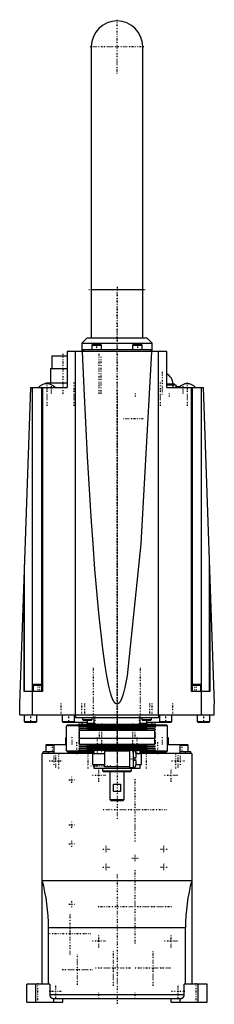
# Model space of a CAD drawing. Extents: x -54 to 54, y -3 to 544.
import ezdxf

# ---------------------------------------------------------------- set-up
doc = ezdxf.new("R2010")
doc.units = 0
doc.linetypes.add('CENTER', pattern=[1.5, 0.45, -0.5, 0.05, -0.5])
doc.layers.add('AM_0', color=7, linetype='CONTINUOUS')
doc.layers.add('AM_7', color=7, linetype='CENTER')

msp = doc.modelspace()

# ---------------------------------------------------------------- linework, layer by layer
at = {"layer": 'AM_0', "color": 7, "linetype": 'CONTINUOUS'}
for p, q in [((-14.25, 528.75), (-14.25, 367)), ((14.25, 367), (14.25, 528.75)), ((-14.25, 393.75), (14.25, 393.75)), ((-16.5, 367), (-19.5, 364)), ((-16.5, 367), (16.5, 367)), ((19.5, 364), (16.5, 367)), ((-19.5, 364), (-19.5, 359.3)), ((-19.5, 364), (19.5, 364)), ((-13.66, 363.3), (-14.06, 362.9)), ((-14.06, 362.9), (-14.06, 360.3)), ((-14.06, 362.9), (-8.56, 362.9)), ((-13.66, 363.3), (-8.96, 363.3)), ((-8.56, 362.9), (-8.96, 363.3)), ((-8.56, 360.3), (-8.56, 362.9)), ((8.96, 363.3), (8.56, 362.9)), ((8.56, 362.9), (8.56, 360.3)), ((8.56, 362.9), (14.06, 362.9)), ((8.96, 363.3), (13.66, 363.3)), ((14.06, 362.9), (13.66, 363.3)), ((14.06, 360.3), (14.06, 362.9)), ((19.5, 359.3), (19.5, 364)), ((-36.25, 357), (-36.25, 350)), ((-36.25, 357), (-27.6, 357)), ((-27.6, 359.3), (-27.6, 339.3)), ((27.6, 359.3), (-27.6, 359.3)), ((-22.98, 157.5), (-22.98, 359.3)), ((-19, 360.3), (-19, 359.3)), ((19, 360.3), (-19, 360.3)), ((19, 359.3), (19, 360.3)), ((22.98, 157.5), (22.98, 359.3)), ((27.6, 339.3), (27.6, 359.3)), ((-37, 350), (-37, 342)), ((-37, 350), (-27.6, 350)), ((-54, 163.5), (-47.86, 339.3)), ((-47.86, 339.3), (-27.6, 339.3)), ((-46.85, 170.5), (-46.85, 339.3)), ((-41.9, 339.3), (-41.9, 170.5)), ((-41.43, 339.3), (-41.43, 170.5)), ((-39.5, 342), (-39.5, 341.48)), ((-39.5, 342), (-27.6, 342)), ((27.6, 341.5), (32, 341.5)), ((32.9, 340.6), (27.6, 340.6)), ((27.6, 339.3), (47.86, 339.3)), ((31.12, 339.3), (31.12, 340.6)), ((32, 340.6), (32, 341.5)), ((32.9, 339.3), (32.9, 340.6)), ((33, 339.8), (33, 339.3)), ((33, 339.8), (34.86, 339.8)), ((33.2, 340), (35.07, 340)), ((41.43, 170.5), (41.43, 339.3)), ((41.9, 170.5), (41.9, 339.3)), ((46.85, 170.5), (46.85, 339.3)), ((47.86, 339.3), (54, 163.5)), ((-51.29, 170.5), (-51.29, 241.07)), ((51.29, 170.5), (51.29, 241.07)), ((-51.5, 170.5), (-51.5, 235.22)), ((51.5, 235.22), (51.5, 170.5)), ((-41.43, 170.5), (-51.5, 170.5)), ((-46.98, 157.5), (-46.98, 170.5)), ((-46.1, 174.5), (-46.5, 174.1)), ((-46.5, 174.1), (-46.5, 170.5)), ((-46.5, 174.1), (-41.9, 174.1)), ((-46.1, 174.5), (-41.9, 174.5)), ((51.5, 170.5), (41.43, 170.5)), ((41.9, 174.5), (46.1, 174.5)), ((41.9, 174.1), (46.5, 174.1)), ((46.5, 174.1), (46.1, 174.5)), ((46.5, 170.5), (46.5, 174.1)), ((46.98, 157.5), (46.98, 170.5)), ((-54, 157.5), (-54, 163.5)), ((54, 157.5), (54, 163.5)), ((-54, 157.5), (54, 157.5)), ((-51.5, 157.5), (-51.5, 153.9)), ((-51.5, 153.9), (-51.1, 153.5)), ((-51.5, 153.9), (-44.5, 153.9)), ((-51.1, 153.5), (-44.9, 153.5)), ((-44.9, 153.5), (-44.5, 153.9)), ((-44.5, 153.9), (-44.5, 157.5)), ((-30.5, 157.5), (-30.5, 153.9)), ((-30.5, 153.9), (-30.1, 153.5)), ((-30.5, 153.9), (-23.5, 153.9)), ((-30.1, 153.5), (-16.53, 153.5)), ((-23.9, 153.5), (-23.5, 153.9)), ((-23.5, 153.9), (-23.5, 157.5)), ((-23, 157.5), (-23, 156.1)), ((-23, 156.1), (23, 156.1)), ((-19.5, 153.5), (-19.5, 152.3)), ((-19.2, 156.1), (-19.2, 154.9)), ((-19.2, 154.9), (-18.8, 154.5)), ((-19.2, 154.9), (-13.7, 154.9)), ((-18.8, 154.5), (-14.1, 154.5)), ((-16.75, 153.5), (-16.75, 152.3)), ((-16.52, 154.5), (-16.52, 153)), ((-14.1, 154.5), (-13.7, 154.9)), ((-13.7, 154.9), (-13.7, 156.1)), ((-12.9, 156.1), (-12.9, 152.3)), ((12.9, 152.3), (12.9, 156.1)), ((13.7, 156.1), (13.7, 154.9)), ((13.7, 154.9), (14.1, 154.5)), ((13.7, 154.9), (19.2, 154.9)), ((14.1, 154.5), (18.8, 154.5)), ((16.52, 153), (16.52, 154.5)), ((16.53, 153.5), (30.1, 153.5)), ((16.75, 152.3), (16.75, 153.5)), ((18.8, 154.5), (19.2, 154.9)), ((19.2, 154.9), (19.2, 156.1)), ((19.5, 152.3), (19.5, 153.5)), ((23, 157.5), (23, 156.1)), ((23.5, 157.5), (23.5, 153.9)), ((23.5, 153.9), (23.9, 153.5)), ((23.5, 153.9), (30.5, 153.9)), ((30.1, 153.5), (30.5, 153.9)), ((30.5, 153.9), (30.5, 157.5)), ((44.5, 157.5), (44.5, 153.9)), ((44.5, 153.9), (44.9, 153.5)), ((44.5, 153.9), (51.5, 153.9)), ((44.9, 153.5), (51.1, 153.5)), ((51.1, 153.5), (51.5, 153.9)), ((51.5, 153.9), (51.5, 157.5)), ((-28, 151.5), (-27.5, 152)), ((-14.2, 151.5), (-28, 151.5)), ((-28, 137.5), (-28, 151.5)), ((-27.5, 152), (-14.2, 152)), ((-21, 152.3), (-8.5, 151.75)), ((-21, 152.3), (21, 152.3)), ((-8.5, 151.75), (-21, 151.2)), ((-21, 151.2), (-8.5, 150.65)), ((-21, 151.2), (21, 151.2)), ((-8.5, 150.65), (-21, 150.1)), ((-21, 150.1), (-8.5, 149.55)), ((-21, 150.1), (21, 150.1)), ((-8.5, 149.55), (-21, 149)), ((-21, 149), (-21, 144.6)), ((-21, 149), (21, 149)), ((-19.5, 152.23), (-19.5, 152)), ((-16.75, 152.11), (-16.75, 152)), ((-16.52, 153), (-16.02, 152.5)), ((-16.52, 153), (-12.9, 153)), ((-16.02, 152.5), (-12.9, 152.5)), ((-8.5, 151.75), (8.5, 151.75)), ((-8.5, 150.65), (8.5, 150.65)), ((-8.5, 149.55), (8.5, 149.55)), ((8.5, 151.75), (21, 152.3)), ((21, 151.2), (8.5, 151.75)), ((8.5, 150.65), (21, 151.2)), ((21, 150.1), (8.5, 150.65)), ((8.5, 149.55), (21, 150.1)), ((21, 149), (8.5, 149.55)), ((12.9, 153), (16.52, 153)), ((12.9, 152.5), (16.02, 152.5)), ((14.2, 152), (27.5, 152)), ((28, 151.5), (14.2, 151.5)), ((16.02, 152.5), (16.52, 153)), ((16.75, 152), (16.75, 152.11)), ((19.5, 152), (19.5, 152.23)), ((21, 144.6), (21, 149)), ((28, 151.5), (27.5, 152)), ((28, 137.5), (28, 151.5)), ((-28.1, 145), (-28.5, 144.6)), ((-28.5, 144.6), (-28.5, 141)), ((-28.5, 144.6), (-28, 144.6)), ((-28.1, 145), (-28, 145)), ((-21, 144.6), (21, 144.6)), ((-21, 144.6), (-21, 141.3)), ((-21, 144.6), (0, 144.6)), ((21, 141.3), (21, 144.6)), ((28, 145), (28.1, 145)), ((28, 144.6), (28.5, 144.6)), ((28.5, 144.6), (28.1, 145)), ((28.5, 141), (28.5, 144.6)), ((-41, 136), (-41, 137)), ((-35.06, 137), (-41, 137)), ((-39.1, 141), (-39.5, 140.6)), ((-39.5, 140.6), (-39.5, 137)), ((-39.5, 140.6), (-35.06, 140.6)), ((-39.1, 141), (-28.01, 141)), ((-38, 136), (-38, 137)), ((-35.06, 141), (-35.06, 136)), ((-28, 137.5), (-12.91, 137.5)), ((-27.5, 137), (-28, 137.5)), ((-12.9, 137), (-27.5, 137)), ((-21, 141.3), (-8.5, 140.75)), ((-21, 141.3), (21, 141.3)), ((-8.5, 140.75), (-21, 140.2)), ((-21, 140.2), (-8.5, 139.65)), ((-21, 140.2), (21, 140.2)), ((-8.5, 139.65), (-21, 139.1)), ((-21, 139.1), (-8.5, 138.55)), ((-21, 139.1), (21, 139.1)), ((-8.5, 138.55), (-21, 138)), ((-21, 138), (21, 138)), ((-15.5, 137), (-15.5, 136.5)), ((-12.9, 138), (-12.9, 136)), ((-8.5, 140.75), (8.5, 140.75)), ((-8.5, 139.65), (8.5, 139.65)), ((-8.5, 138.55), (8.5, 138.55)), ((-7, 137.3), (-7, 128.7)), ((7, 137.3), (-7, 137.3)), ((9, 137.75), (7, 137.75)), ((7, 137.75), (7, 128.25)), ((8.5, 140.75), (21, 141.3)), ((21, 140.2), (8.5, 140.75)), ((8.5, 139.65), (21, 140.2)), ((21, 139.1), (8.5, 139.65)), ((8.5, 138.55), (21, 139.1)), ((21, 138), (8.5, 138.55)), ((9, 137.75), (9, 128.25)), ((12.9, 136), (12.9, 138)), ((27.5, 137), (12.9, 137)), ((12.91, 137.5), (28, 137.5)), ((15.5, 136.5), (15.5, 137)), ((27.5, 137), (28, 137.5)), ((28.01, 141), (39.1, 141)), ((35.06, 136), (35.06, 141)), ((35.06, 140.6), (39.5, 140.6)), ((41, 137), (35.06, 137)), ((38, 136), (38, 137)), ((39.5, 140.6), (39.1, 141)), ((39.5, 137), (39.5, 140.6)), ((41, 136), (41, 137)), ((-41.5, 8), (-41.5, 136)), ((-13.62, 136), (-41.5, 136)), ((-27.5, 136.5), (-27.5, 136)), ((-27.5, 136.5), (-12.9, 136.5)), ((-13.6, 136), (-13.6, 130)), ((-13.6, 136), (-7, 136)), ((9, 133.9), (10.5, 133.9)), ((10.5, 132.1), (9, 132.1)), ((10.5, 136.25), (10.5, 133.9)), ((10.5, 132.1), (10.5, 129.75)), ((10.51, 136), (13.6, 136)), ((12.9, 136.5), (27.5, 136.5)), ((13.6, 130), (13.6, 136)), ((41.5, 136), (13.62, 136)), ((27.5, 136), (27.5, 136.5)), ((41.5, 136), (41.5, 8)), ((-13.6, 130), (-7, 130)), ((-12.9, 130), (-12.9, 128)), ((-12.9, 128), (12.9, 128)), ((-8, 127.75), (-8, 126.5)), ((-8, 126.5), (-7.5, 126)), ((-8, 126.5), (8, 126.5)), ((-7.5, 126), (7.5, 126)), ((7, 128.7), (-7, 128.7)), ((-4, 126), (-4, 110.5)), ((4, 110.5), (4, 126)), ((7, 128.25), (9, 128.25)), ((7.5, 126), (8, 126.5)), ((8, 126.5), (8, 128)), ((10.51, 130), (13.6, 130)), ((12.9, 128), (12.9, 130)), ((-1.94, 115), (-1.94, 119)), ((-1.94, 119), (1.94, 119)), ((1.94, 115), (-1.94, 115)), ((1.94, 119), (1.94, 115)), ((-4, 110.5), (-3.5, 110)), ((-4, 110.5), (4, 110.5)), ((-3.5, 110), (3.5, 110)), ((3.5, 110), (4, 110.5)), ((-41.5, 65.52), (41.5, 65.52)), ((-38, 8), (-38, 39.3)), ((38, 39.3), (-38, 39.3)), ((38, 8), (38, 39.3)), ((-37.35, 8), (-50, 8)), ((-50, -2), (-50, 8)), ((-45, -2), (-45, 8)), ((-37.35, 8), (-37.35, 2)), ((37.35, 2), (37.35, 8)), ((50, 8), (37.35, 8)), ((45, -2), (45, 8)), ((50, -2), (50, 8)), ((37.35, 2), (-37.35, 2)), ((-35.31, 0), (35.31, 0)), ((-35, -2), (-35, 0)), ((-30, -2), (-30, 0)), ((30, -2), (30, 0)), ((35, -2), (35, 0)), ((-50, -2), (-30, -2)), ((30, -2), (50, -2))]:
    msp.add_line(p, q, dxfattribs=at)
for points in [[(19.07, 359.3, 0), (13.29, 252.47, 0), (5.7, 179.17, 0), (4.38, 172.72, 0), (4.01, 171.19, 0), (3.63, 169.8, 0), (3.44, 169.15, 0), (3.25, 168.54, 0), (2.87, 167.43, 0), (2.48, 166.45, 0), (2.26, 165.94, 0), (2.2, 165.81, 0), (2.13, 165.68, 0), (2.1, 165.61, 0), (2.07, 165.55, 0), (2.01, 165.42, 0), (1.94, 165.3, 0), (1.88, 165.19, 0), (1.82, 165.08, 0), (1.75, 164.97, 0), (1.72, 164.91, 0), (1.69, 164.86, 0), (1.63, 164.76, 0), (1.56, 164.66, 0), (1.5, 164.57, 0), (1.43, 164.48, 0), (1.37, 164.4, 0), (1.34, 164.36, 0), (1.31, 164.32, 0), (1.24, 164.24, 0), (1.18, 164.16, 0), (1.15, 164.13, 0), (1.12, 164.09, 0), (1.05, 164.03, 0), (0.99, 163.97, 0), (0.96, 163.94, 0), (0.92, 163.91, 0), (0.86, 163.85, 0), (0.8, 163.8, 0), (0.73, 163.76, 0), (0.67, 163.71, 0), (0.61, 163.68, 0), (0.57, 163.66, 0), (0.54, 163.64, 0), (0.48, 163.61, 0), (0.41, 163.58, 0), (0.35, 163.56, 0), (0.29, 163.54, 0), (0.22, 163.52, 0), (0.19, 163.52, 0), (0.16, 163.51, 0), (0.1, 163.5, 0), (0.03, 163.5, 0), (0, 163.5, 0), (-0.03, 163.5, 0), (-0.1, 163.5, 0), (-0.16, 163.51, 0), (-0.19, 163.52, 0), (-0.22, 163.52, 0), (-0.29, 163.54, 0), (-0.35, 163.56, 0), (-0.41, 163.58, 0), (-0.48, 163.61, 0), (-0.54, 163.64, 0), (-0.57, 163.66, 0), (-0.61, 163.68, 0), (-0.67, 163.71, 0), (-0.73, 163.76, 0), (-0.8, 163.8, 0), (-0.86, 163.85, 0), (-0.92, 163.91, 0), (-0.96, 163.94, 0), (-0.99, 163.97, 0), (-1.05, 164.03, 0), (-1.12, 164.09, 0), (-1.15, 164.13, 0), (-1.18, 164.16, 0), (-1.24, 164.24, 0), (-1.31, 164.32, 0), (-1.34, 164.36, 0), (-1.37, 164.4, 0), (-1.43, 164.48, 0), (-1.5, 164.57, 0), (-1.56, 164.66, 0), (-1.63, 164.76, 0), (-1.69, 164.86, 0), (-1.72, 164.91, 0), (-1.75, 164.97, 0), (-1.82, 165.08, 0), (-1.88, 165.19, 0), (-1.94, 165.3, 0), (-2.01, 165.42, 0), (-2.07, 165.55, 0), (-2.1, 165.61, 0), (-2.13, 165.68, 0), (-2.2, 165.81, 0), (-2.26, 165.94, 0), (-2.48, 166.45, 0), (-2.87, 167.43, 0), (-3.25, 168.54, 0), (-3.44, 169.15, 0), (-3.63, 169.8, 0), (-4.01, 171.19, 0), (-4.38, 172.72, 0), (-4.76, 174.39, 0), (-5.14, 176.2, 0), (-5.52, 178.15, 0), (-5.7, 179.17, 0), (-5.89, 180.23, 0), (-6.27, 182.45, 0), (-6.64, 184.81, 0), (-7.94, 194.13, 0), (-10.13, 213.93, 0), (-12.26, 238.47, 0), (-13.29, 252.47, 0), (-14.31, 267.59, 0), (-16.29, 301.14, 0), (-18.17, 338.9, 0), (-19.07, 359.3, 0)], [(-7.96, 128, 0), (-7.97, 127.99, 0), (-7.97, 127.96, 0), (-7.97, 127.94, 0), (-7.97, 127.92, 0), (-7.98, 127.91, 0), (-7.98, 127.89, 0), (-7.98, 127.87, 0), (-7.98, 127.85, 0), (-7.99, 127.84, 0), (-7.99, 127.82, 0), (-7.99, 127.81, 0), (-7.99, 127.81, 0), (-7.99, 127.79, 0), (-7.99, 127.78, 0), (-8, 127.77, 0), (-8, 127.77, 0), (-8, 127.76, 0), (-8, 127.76, 0), (-8, 127.75, 0), (-8, 127.75, 0), (-8, 127.75, 0), (-8, 127.75, 0)], [(-37.35, 2, 0), (-37.35, 1.99, 0), (-37.35, 1.96, 0), (-37.35, 1.93, 0), (-37.35, 1.92, 0), (-37.35, 1.9, 0), (-37.35, 1.87, 0), (-37.34, 1.84, 0), (-37.34, 1.81, 0), (-37.34, 1.78, 0), (-37.33, 1.75, 0), (-37.33, 1.74, 0), (-37.33, 1.72, 0), (-37.33, 1.7, 0), (-37.32, 1.67, 0), (-37.32, 1.64, 0), (-37.31, 1.61, 0), (-37.3, 1.58, 0), (-37.3, 1.56, 0), (-37.3, 1.55, 0), (-37.29, 1.52, 0), (-37.28, 1.49, 0), (-37.28, 1.47, 0), (-37.27, 1.46, 0), (-37.27, 1.43, 0), (-37.26, 1.4, 0), (-37.25, 1.39, 0), (-37.25, 1.38, 0), (-37.24, 1.35, 0), (-37.23, 1.32, 0), (-37.22, 1.29, 0), (-37.21, 1.27, 0), (-37.2, 1.24, 0), (-37.19, 1.23, 0), (-37.19, 1.22, 0), (-37.18, 1.19, 0), (-37.16, 1.16, 0), (-37.15, 1.14, 0), (-37.14, 1.11, 0), (-37.13, 1.09, 0), (-37.12, 1.07, 0), (-37.11, 1.06, 0), (-37.1, 1.03, 0), (-37.08, 1.01, 0), (-37.07, 0.98, 0), (-37.05, 0.96, 0), (-37.04, 0.93, 0), (-37.03, 0.92, 0), (-37.02, 0.91, 0), (-37, 0.88, 0), (-36.98, 0.86, 0), (-36.97, 0.83, 0), (-36.95, 0.81, 0), (-36.93, 0.78, 0), (-36.92, 0.77, 0), (-36.91, 0.76, 0), (-36.89, 0.74, 0), (-36.87, 0.72, 0), (-36.86, 0.69, 0), (-36.84, 0.67, 0), (-36.82, 0.65, 0), (-36.81, 0.64, 0), (-36.8, 0.63, 0), (-36.78, 0.61, 0), (-36.76, 0.59, 0), (-36.75, 0.58, 0), (-36.74, 0.57, 0), (-36.72, 0.55, 0), (-36.7, 0.53, 0), (-36.69, 0.52, 0), (-36.67, 0.51, 0), (-36.65, 0.49, 0), (-36.63, 0.47, 0), (-36.61, 0.46, 0), (-36.58, 0.44, 0), (-36.56, 0.42, 0), (-36.55, 0.41, 0), (-36.54, 0.4, 0), (-36.51, 0.38, 0), (-36.49, 0.37, 0), (-36.46, 0.35, 0), (-36.44, 0.33, 0), (-36.41, 0.32, 0), (-36.4, 0.31, 0), (-36.39, 0.3, 0), (-36.36, 0.28, 0), (-36.33, 0.27, 0), (-36.31, 0.25, 0), (-36.28, 0.24, 0), (-36.26, 0.23, 0), (-36.24, 0.22, 0), (-36.23, 0.21, 0), (-36.2, 0.2, 0), (-36.18, 0.19, 0), (-36.15, 0.18, 0), (-36.13, 0.17, 0), (-36.1, 0.16, 0), (-36.09, 0.15, 0), (-36.07, 0.14, 0), (-36.05, 0.13, 0), (-36.02, 0.12, 0), (-35.99, 0.11, 0), (-35.97, 0.11, 0), (-35.94, 0.1, 0), (-35.92, 0.09, 0), (-35.91, 0.09, 0), (-35.88, 0.08, 0), (-35.85, 0.07, 0), (-35.84, 0.07, 0), (-35.82, 0.06, 0), (-35.8, 0.06, 0), (-35.77, 0.05, 0), (-35.75, 0.05, 0), (-35.74, 0.04, 0), (-35.71, 0.04, 0), (-35.68, 0.03, 0), (-35.65, 0.03, 0), (-35.62, 0.02, 0), (-35.59, 0.02, 0), (-35.57, 0.02, 0), (-35.56, 0.01, 0), (-35.53, 0.01, 0), (-35.5, 0.01, 0), (-35.47, 0.01, 0), (-35.44, 0, 0), (-35.41, 0, 0), (-35.4, 0, 0), (-35.38, 0, 0), (-35.35, 0, 0), (-35.33, 0, 0), (-35.31, 0, 0)], [(35.31, 0, 0), (35.33, 0, 0), (35.35, 0, 0), (35.38, 0, 0), (35.4, 0, 0), (35.41, 0, 0), (35.44, 0, 0), (35.47, 0.01, 0), (35.5, 0.01, 0), (35.53, 0.01, 0), (35.56, 0.01, 0), (35.57, 0.02, 0), (35.59, 0.02, 0), (35.62, 0.02, 0), (35.65, 0.03, 0), (35.68, 0.03, 0), (35.71, 0.04, 0), (35.74, 0.04, 0), (35.75, 0.05, 0), (35.77, 0.05, 0), (35.8, 0.06, 0), (35.82, 0.06, 0), (35.84, 0.07, 0), (35.85, 0.07, 0), (35.88, 0.08, 0), (35.91, 0.09, 0), (35.92, 0.09, 0), (35.94, 0.1, 0), (35.97, 0.11, 0), (35.99, 0.11, 0), (36.02, 0.12, 0), (36.05, 0.13, 0), (36.07, 0.14, 0), (36.09, 0.15, 0), (36.1, 0.16, 0), (36.13, 0.17, 0), (36.15, 0.18, 0), (36.18, 0.19, 0), (36.2, 0.2, 0), (36.23, 0.21, 0), (36.24, 0.22, 0), (36.26, 0.23, 0), (36.28, 0.24, 0), (36.31, 0.25, 0), (36.33, 0.27, 0), (36.36, 0.28, 0), (36.39, 0.3, 0), (36.4, 0.31, 0), (36.41, 0.32, 0), (36.44, 0.33, 0), (36.46, 0.35, 0), (36.49, 0.37, 0), (36.51, 0.38, 0), (36.54, 0.4, 0), (36.55, 0.41, 0), (36.56, 0.42, 0), (36.58, 0.44, 0), (36.61, 0.46, 0), (36.63, 0.47, 0), (36.65, 0.49, 0), (36.67, 0.51, 0), (36.69, 0.52, 0), (36.7, 0.53, 0), (36.72, 0.55, 0), (36.74, 0.57, 0), (36.75, 0.58, 0), (36.76, 0.59, 0), (36.78, 0.61, 0), (36.8, 0.63, 0), (36.81, 0.64, 0), (36.82, 0.65, 0), (36.84, 0.67, 0), (36.86, 0.69, 0), (36.87, 0.72, 0), (36.89, 0.74, 0), (36.91, 0.76, 0), (36.92, 0.77, 0), (36.93, 0.78, 0), (36.95, 0.81, 0), (36.97, 0.83, 0), (36.98, 0.86, 0), (37, 0.88, 0), (37.02, 0.91, 0), (37.03, 0.92, 0), (37.04, 0.93, 0), (37.05, 0.96, 0), (37.07, 0.98, 0), (37.08, 1.01, 0), (37.1, 1.03, 0), (37.11, 1.06, 0), (37.12, 1.07, 0), (37.13, 1.09, 0), (37.14, 1.11, 0), (37.15, 1.14, 0), (37.16, 1.16, 0), (37.18, 1.19, 0), (37.19, 1.22, 0), (37.19, 1.23, 0), (37.2, 1.24, 0), (37.21, 1.27, 0), (37.22, 1.29, 0), (37.23, 1.32, 0), (37.24, 1.35, 0), (37.25, 1.38, 0), (37.25, 1.39, 0), (37.26, 1.4, 0), (37.27, 1.43, 0), (37.27, 1.46, 0), (37.28, 1.47, 0), (37.28, 1.49, 0), (37.29, 1.52, 0), (37.3, 1.55, 0), (37.3, 1.56, 0), (37.3, 1.58, 0), (37.31, 1.61, 0), (37.32, 1.64, 0), (37.32, 1.67, 0), (37.33, 1.7, 0), (37.33, 1.72, 0), (37.33, 1.74, 0), (37.33, 1.75, 0), (37.34, 1.78, 0), (37.34, 1.81, 0), (37.34, 1.84, 0), (37.35, 1.87, 0), (37.35, 1.9, 0), (37.35, 1.92, 0), (37.35, 1.93, 0), (37.35, 1.96, 0), (37.35, 1.99, 0), (37.35, 2, 0)]]:
    msp.add_polyline3d(points, dxfattribs=at)
for centre, radius, start, end in [((0, 528.75), 14.25, 0, 180), ((25, 341.5), 6, 0, 64.3207), ((-39, 335.6), 5.9, 38.8379, 141.1621), ((33.2, 339.8), 0.2, 90, 180), ((39, 335.6), 5.9, 38.8379, 141.1621), ((9, 136.25), 1.5, 0, 90), ((9, 129.75), 1.5, 270, 0), ((-138, 39.3), 100, 0, 15.2036), ((138, 39.3), 100, 164.7964, 180)]:
    msp.add_arc(centre, radius, start, end, dxfattribs=at)
at = {"layer": 'AM_7', "color": 4, "linetype": 'CENTER'}
for p, q in [((0, 513.79), (0, 543.71)), ((-14.96, 528.75), (14.96, 528.75)), ((0, 395.25), (0, 147.46)), ((-15.68, 393.75), (15.68, 393.75)), ((0, 140.55), (0, 392.5)), ((-11.31, 363.45), (-11.31, 360.15)), ((11.31, 363.45), (11.31, 360.15)), ((-30, 358.05), (-30, 334.95)), ((-10, 358.05), (-10, 334.95)), ((-9, 356.48), (-9, 335.02)), ((25, 348.07), (25, 335.43)), ((-39, 342.09), (-39, 329.11)), ((-36.5, 340.2), (-36.5, 335.8)), ((-24, 342.09), (-24, 329.11)), ((24, 342.09), (24, 329.11)), ((36.5, 340.2), (36.5, 335.8)), ((39, 342.09), (39, 329.11)), ((0, 335.75), (0, 99.25)), ((10, 336.07), (10, 334.43)), ((29, 336.07), (29, 334.43)), ((14.5, 322), (3.5, 322)), ((-13, 156.25), (-13, 183.75)), ((13, 156.25), (13, 183.75)), ((-44, 174.7), (-44, 170.3)), ((-43, 174.7), (-43, 170.3)), ((43, 174.7), (43, 170.3)), ((44, 174.7), (44, 170.3)), ((-31, 157.2), (-31, 163.8)), ((-19.5, 157.2), (-19.5, 163.8)), ((-18.08, 163.8), (-18.08, 157.2)), ((18.08, 163.8), (18.08, 157.2)), ((19.5, 157.2), (19.5, 163.8)), ((31, 157.2), (31, 163.8)), ((-48, 157.7), (-48, 153.3)), ((-27, 157.7), (-27, 153.3)), ((-16.45, 157.65), (-16.45, 154.35)), ((-12.27, 157.75), (-12.27, 152.25)), ((0, 157.25), (0, 136.25)), ((0, 156.68), (0, 144.03)), ((12.27, 157.75), (12.27, 152.25)), ((16.45, 157.65), (16.45, 154.35)), ((27, 157.7), (27, 153.3)), ((48, 157.7), (48, 153.3)), ((-21.13, 152.75), (-21.13, 136.25)), ((-9.96, 152.38), (-9.96, 144.12)), ((-8.68, 152.75), (-8.68, 136.25)), ((14.5, 152), (3.5, 152)), ((8.68, 152.75), (8.68, 136.25)), ((9.96, 152.38), (9.96, 144.12)), ((21.13, 152.75), (21.13, 136.25)), ((-25, 145.2), (-25, 140.8)), ((-22.56, 142.3), (-22.56, 135.7)), ((-11.09, 144.88), (-11.09, 136.62)), ((0, 145.43), (0, 127.17)), ((11.09, 144.88), (11.09, 136.62)), ((22.56, 142.3), (22.56, 135.7)), ((25, 145.2), (25, 140.8)), ((-36, 141.2), (-36, 136.8)), ((0, 138.1), (0, 131.59)), ((36, 141.2), (36, 136.8)), ((-37.67, 132), (-30.32, 132)), ((-35, 136.3), (-35, 129.7)), ((-34, 128.32), (-34, 135.68)), ((-32.5, 136.4), (-32.5, 127.6)), ((-16.25, 136.4), (-16.25, 127.6)), ((10.67, 133), (6.82, 133)), ((16.25, 136.4), (16.25, 127.6)), ((30.32, 132), (37.67, 132)), ((32.5, 136.4), (32.5, 127.6)), ((34, 128.32), (34, 135.68)), ((35, 136.3), (35, 129.7)), ((-3.5, 129), (-14.5, 129)), ((-10, 120.33), (-10, 127.67)), ((-1.31, 129), (1.31, 129)), ((30, 120.33), (30, 127.67)), ((-26.68, 121.5), (-23.32, 121.5)), ((-25, 119.82), (-25, 123.18)), ((-13.68, 124), (-6.32, 124)), ((10, 87.25), (10, 122.75)), ((26.32, 124), (33.67, 124)), ((-7.75, 105), (27.75, 105)), ((-26.68, 96.5), (-23.32, 96.5)), ((-25, 94.82), (-25, 98.18)), ((-26.68, 85.8), (-23.32, 85.8)), ((-25, 84.12), (-25, 87.48)), ((-7.78, 83), (-4.22, 83)), ((-6, 81.22), (-6, 84.78)), ((24.21, 83), (27.79, 83)), ((26, 81.22), (26, 84.78)), ((8.21, 78), (11.79, 78)), ((10, 76.22), (10, 79.78)), ((-7.78, 73), (-4.22, 73)), ((-6, 71.22), (-6, 74.78)), ((10, 30.52), (10, 71.47)), ((24.21, 73), (27.79, 73)), ((26, 71.22), (26, 74.78)), ((0, 68.8), (0, -3.28)), ((-26.68, 52.3), (-23.32, 52.3)), ((-25, 50.62), (-25, 53.98)), ((-10.47, 51), (30.48, 51)), ((-26, 24.45), (-26, 47.55)), ((-37.55, 36), (-14.45, 36)), ((-10, 28.32), (-10, 35.67)), ((30, 28.32), (30, 35.67)), ((-13.68, 32), (-6.32, 32)), ((26.32, 32), (33.67, 32)), ((-22, 7.6), (-22, 24.4)), ((-2, 7.03), (-2, 26.98)), ((20, 7.03), (20, 26.98)), ((-11.97, 17), (7.97, 17)), ((10.03, 17), (29.98, 17)), ((-30.4, 16), (-13.6, 16)), ((-44, -2.5), (-44, 8.5)), ((-34, 0.32), (-34, 7.68)), ((34, 0.32), (34, 7.68)), ((44, -2.5), (44, 8.5)), ((-37.67, 4), (-30.32, 4)), ((-10, -0.15), (-10, 3.15)), ((10, -0.15), (10, 3.15)), ((30.32, 4), (37.67, 4))]:
    msp.add_line(p, q, dxfattribs=at)

doc.saveas('drawing.dxf')
